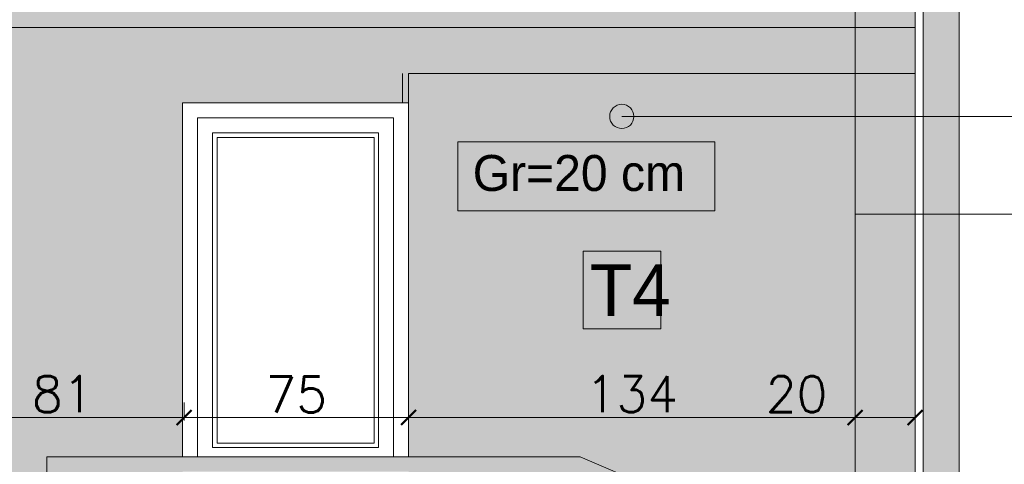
# Model space of a CAD drawing. Header units: millimetres. Extents: x -587 to 358276, y -26688 to 221215.
# Tile 15 of 256: x 2368 to 2697, y 7891 to 8039. Entities that reach past the tile are written whole.
import ezdxf
from ezdxf.lldxf.tags import DXFTag

# ---------------------------------------------------------------- set-up
doc = ezdxf.new("R2010")
doc.units = ezdxf.units.MM
doc.header["$MEASUREMENT"] = 0
for name, color, linetype, lineweight in [('A_l.widokowa', 250, 'Continuous', 18), ('l.przerywana', 104, 'ICAD_ISO03W100', 5), ('l.widokowa', 140, 'Continuous', 15), ('l.wypełnien', 253, 'Continuous', 5), ('linia opisowa', 175, 'Continuous', 9), ('wymiarowanie', 176, 'Continuous', 9)]:
    doc.layers.add(name, color=color, linetype=linetype, lineweight=lineweight)
doc.styles.add('styl2', font='simplex.shx')
tags = doc.linetypes.add('ICAD_ISO03W100', pattern=[30, 12, -18]).pattern_tags.tags
tags[6:7] = [DXFTag(74, 4), DXFTag(75, 0), DXFTag(340, '0'), DXFTag(46, 1.0), DXFTag(50, 0.0), DXFTag(44, 0.0), DXFTag(45, 0.0)]
tags[4:5] = [DXFTag(74, 4), DXFTag(75, 0), DXFTag(340, '0'), DXFTag(46, 1.0), DXFTag(50, 0.0), DXFTag(44, 0.0), DXFTag(45, 0.0)]
doc.dimstyles.new('Skala 1-50', dxfattribs={"dimtxt": 12, "dimasz": 5, "dimexe": 1, "dimexo": 1, "dimgap": 1.5, "dimtad": 1, "dimdec": 1, "dimrnd": 0.5, "dimtxsty": 'styl2', "dimblk": 'ARCHTICK', "dimcen": 5, "dimadec": 0, "dimazin": 0, "dimtfac": 1, "dimtdec": 1, "dimtmove": 1, "dimatfit": 3, "dimldrblk": 'ARCHTICK', "dimfxl": 5, "dimfxlon": 1, "dimlwd": -1, "dimlwe": -1, "dimarcsym": 0})

# ---------------------------------------------------------------- blocks, each defined once
blk = doc.blocks.new('_ArchTick')
at = {"color": 0, "linetype": 'ByBlock', "const_width": 0.15}
blk.add_lwpolyline([(-0.5, -0.5), (0.5, 0.5)], dxfattribs=at)
blk = doc.blocks.new('*D4715')
at = {"layer": 'Defpoints', "color": 0}
for p in [(2423.26, 7930.73), (2342.15, 7928.43), (2423.26, 7906.77)]:
    blk.add_point(p, dxfattribs=at)
at = {"layer": 'wymiarowanie', "color": 0}
for p, q in [((2342.15, 7911.77), (2342.15, 7905.77)), ((2423.26, 7911.77), (2423.26, 7905.77)), ((2342.15, 7906.77), (2423.26, 7906.77))]:
    blk.add_line(p, q, dxfattribs=at)
at = {"layer": 'wymiarowanie', "color": 0, "xscale": 5, "yscale": 5, "zscale": 5, "rotation": 180}
blk.add_blockref('_ArchTick', (2342.15, 7906.77), dxfattribs=at)
at = {"layer": 'wymiarowanie', "color": 0, "xscale": 5, "yscale": 5, "zscale": 5}
blk.add_blockref('_ArchTick', (2423.26, 7906.77), dxfattribs=at)
at = {"layer": 'wymiarowanie', "color": 0, "insert": (2382.71, 7914.57), "char_height": 12, "attachment_point": 5, "style": 'styl2'}
blk.add_mtext('81', dxfattribs=at)
blk = doc.blocks.new('*D4716')
at = {"layer": 'Defpoints', "color": 0}
for p in [(2423.26, 7930.73), (2498.2, 7932.83), (2498.2, 7906.77)]:
    blk.add_point(p, dxfattribs=at)
at = {"layer": 'wymiarowanie', "color": 0}
for p, q in [((2423.26, 7911.77), (2423.26, 7905.77)), ((2498.2, 7911.77), (2498.2, 7905.77)), ((2423.26, 7906.77), (2498.2, 7906.77))]:
    blk.add_line(p, q, dxfattribs=at)
at = {"layer": 'wymiarowanie', "color": 0, "xscale": 5, "yscale": 5, "zscale": 5, "rotation": 180}
blk.add_blockref('_ArchTick', (2423.26, 7906.77), dxfattribs=at)
at = {"layer": 'wymiarowanie', "color": 0, "xscale": 5, "yscale": 5, "zscale": 5}
blk.add_blockref('_ArchTick', (2498.2, 7906.77), dxfattribs=at)
at = {"layer": 'wymiarowanie', "color": 0, "insert": (2460.73, 7914.42), "char_height": 12, "attachment_point": 5, "style": 'styl2'}
blk.add_mtext('75', dxfattribs=at)
blk = doc.blocks.new('*D4717')
at = {"layer": 'Defpoints', "color": 0}
for p in [(2498.2, 7932.83), (2647.3, 7927.88), (2647.3, 7906.77)]:
    blk.add_point(p, dxfattribs=at)
at = {"layer": 'wymiarowanie', "color": 0}
for p, q in [((2498.2, 7911.77), (2498.2, 7905.77)), ((2647.3, 7911.77), (2647.3, 7905.77)), ((2498.2, 7906.77), (2647.3, 7906.77))]:
    blk.add_line(p, q, dxfattribs=at)
at = {"layer": 'wymiarowanie', "color": 0, "xscale": 5, "yscale": 5, "zscale": 5, "rotation": 180}
blk.add_blockref('_ArchTick', (2498.2, 7906.77), dxfattribs=at)
at = {"layer": 'wymiarowanie', "color": 0, "xscale": 5, "yscale": 5, "zscale": 5}
blk.add_blockref('_ArchTick', (2647.3, 7906.77), dxfattribs=at)
at = {"layer": 'wymiarowanie', "color": 0, "insert": (2572.75, 7914.57), "char_height": 12, "attachment_point": 5, "style": 'styl2'}
blk.add_mtext('134', dxfattribs=at)
blk = doc.blocks.new('*D4718')
at = {"layer": 'Defpoints', "color": 0}
for p in [(2667.35, 7932.68), (2647.3, 7927.88), (2667.35, 7906.77)]:
    blk.add_point(p, dxfattribs=at)
at = {"layer": 'wymiarowanie', "color": 0}
for p, q in [((2647.3, 7911.77), (2647.3, 7905.77)), ((2667.35, 7911.77), (2667.35, 7905.77)), ((2647.3, 7906.77), (2617.53, 7906.77)), ((2647.3, 7906.77), (2667.35, 7906.77))]:
    blk.add_line(p, q, dxfattribs=at)
at = {"layer": 'wymiarowanie', "color": 0, "xscale": 5, "yscale": 5, "zscale": 5, "rotation": 180}
blk.add_blockref('_ArchTick', (2647.3, 7906.77), dxfattribs=at)
at = {"layer": 'wymiarowanie', "color": 0, "xscale": 5, "yscale": 5, "zscale": 5}
blk.add_blockref('_ArchTick', (2667.35, 7906.77), dxfattribs=at)
at = {"layer": 'wymiarowanie', "color": 0, "insert": (2627.77, 7914.57), "char_height": 12, "attachment_point": 5, "style": 'styl2'}
blk.add_mtext('20', dxfattribs=at)

msp = doc.modelspace()

# ---------------------------------------------------------------- hatches: boundary and pattern name
at = {"layer": 'l.wypełnien'}
h = msp.add_hatch(color=252, dxfattribs=at)
h.paths.add_polyline_path([(2670.02, 7787.72), (2671.49, 7786.87), (2671.49, 7781.87), (2669.91, 7781.87), (2669.91, 7750.42), (2677.39, 7750.42), (2677.41, 7833.42), (2682.02, 7833.42), (2682.02, 8007.21), (2670.02, 8007.21)])
h.paths.add_polyline_path([(2682.02, 8007.21), (2682.02, 8109.56), (2670.02, 8114.53), (2670.02, 8007.21)])
h.paths.add_polyline_path([(2670.02, 8114.53), (2682.02, 8109.56), (2705.78, 8133.32), (2693.78, 8138.29)])
h.paths.add_polyline_path([(2693.78, 8148.56), (2696.84, 8149.75), (2699.78, 8149.75, 0.184483), (2705.78, 8152.04), (2705.78, 8133.32), (2693.78, 8138.29)])
msp.add_hatch(color=252, dxfattribs=at).paths.add_polyline_path([(2118.2, 8072.44), (2667.33, 8072.44), (2667.33, 8021.55), (2118.2, 8021.55)])
at = {"layer": 'l.wypełnien', "true_color": 0xfffff5}
h = msp.add_hatch(color=7, dxfattribs=at)
h.paths.add_polyline_path([(2132.92, 8024.72), (2217.95, 8024.72), (2217.95, 8019.22), (2216.7, 8019.22), (2216.7, 8011.22), (2218.7, 8011.22), (2220.7, 8011.22), (2220.7, 8019.22), (2219.45, 8019.22), (2219.45, 8024.72), (2307.2, 8024.72), (2307.2, 8024.22), (2308.45, 8024.22), (2308.45, 8017.72), (2307.2, 8017.72), (2307.2, 8011.72), (2266.93, 8011.72), (2266.93, 7886.72), (2342.65, 7886.72), (2342.65, 8011.72), (2311.2, 8011.72), (2311.2, 8017.72), (2309.95, 8017.72), (2309.95, 8024.22), (2311.2, 8024.22), (2311.2, 8024.72), (2319.2, 8024.72), (2319.2, 8026.22), (2309.2, 8026.22), (2220.7, 8026.22), (2218.7, 8026.22), (2216.7, 8026.22), (2203.58, 8026.22), (2203.58, 8036.86), (2647.3, 8036.86), (2647.3, 8021.55), (2498.2, 8021.55), (2498.2, 8011.72), (2496.2, 8011.72), (2422.76, 8011.72), (2422.76, 7886.72), (2422.76, 7881.72), (2496.2, 7881.72), (2496.2, 7855.94), (2402.36, 7855.94), (2402.36, 7863.72), (2407.36, 7863.72), (2407.36, 7878.72), (2397.36, 7878.72), (2397.35, 7795.72), (2387.39, 7795.72), (2387.39, 7788.72), (2132.92, 7788.72)])
h.paths.add_polyline_path([(2402.35, 7795.72), (2402.36, 7840.94), (2496.2, 7840.94), (2496.2, 7795.72)])
h.paths.add_polyline_path([(2407.36, 7845.94), (2407.36, 7850.94), (2496.2, 7850.94), (2496.2, 7845.94)])
at = {"layer": 'l.wypełnien', "true_color": 0xfccd20}
h = msp.add_hatch(color=40, dxfattribs=at)
h.paths.add_polyline_path([(2498.2, 8021.55), (2647.3, 8021.55), (2647.3, 7855.94), (2517.35, 7855.94), (2517.35, 7878.72), (2512.35, 7878.72), (2507.35, 7878.72), (2507.35, 7863.72), (2512.35, 7863.72), (2512.35, 7855.94), (2498.2, 7855.94)])
h.paths.add_polyline_path([(2562.41, 7795.72), (2562.41, 7792.03), (2647.3, 7792.03), (2647.3, 7840.94), (2517.35, 7840.94), (2517.35, 7795.72)])
h.paths.add_polyline_path([(2647.3, 7855.94), (2652.39, 7855.94), (2657.39, 7855.94), (2657.39, 7792.03), (2667.31, 7792.03), (2667.39, 7792.03), (2667.33, 8021.55), (2647.3, 8021.55)])
h.paths.add_polyline_path([(2517.35, 7845.94), (2647.3, 7845.94), (2647.3, 7850.94), (2517.35, 7850.94)])
h.paths.add_polyline_path([(2512.35, 7795.72), (2512.35, 7840.94), (2498.2, 7840.94), (2498.2, 7795.72)])
h.paths.add_polyline_path([(2498.2, 7845.94), (2512.35, 7845.94), (2512.35, 7850.94), (2498.2, 7850.94)])
at = {"layer": 'wymiarowanie', "ltscale": 0.3}
msp.add_hatch(color=256, dxfattribs=at).paths.add_polyline_path([(2565.36, 8007.21, -1), (2573.44, 8007.21, -1)])
at = {"layer": 'wymiarowanie', "true_color": 0xc9c9c9}
h = msp.add_hatch(color=9, dxfattribs=at)
h.paths.add_polyline_path([(2377.39, 7893.66), (2377.39, 7888.66), (2422.76, 7888.66), (2498.2, 7888.66), (2554.52, 7888.66), (2647.3, 7848.9), (2647.3, 7854.34), (2555.54, 7893.66)])
h.paths.add_polyline_path([(2547.42, 7873.36), (2551.38, 7873.36), (2647.3, 7832.25), (2647.3, 7835.84), (2552.06, 7876.66), (2547.42, 7876.66)])
h.paths.add_polyline_path([(2693.02, 7829.31), (2694.99, 7833.9), (2647.3, 7854.34), (2647.3, 7848.9)])
h.paths.add_polyline_path([(2542.42, 7873.36), (2542.42, 7876.66), (2382.39, 7876.66), (2382.39, 7873.36)])
h.paths.add_polyline_path([(2382.39, 7788.72), (2382.39, 7883.66), (2377.39, 7883.66), (2377.39, 7788.72)])
h.paths.add_polyline_path([(2547.42, 7788.72), (2547.42, 7883.66), (2542.42, 7883.66), (2542.42, 7788.72)])
h.paths.add_polyline_path([(2377.39, 7783.66), (2382.39, 7783.66), (2382.39, 7788.72), (2377.39, 7788.72), (2377.39, 7783.66)])

# ---------------------------------------------------------------- linework, layer by layer
at = {"layer": 'A_l.widokowa', "color": 7}
msp.add_line((2694.99, 7833.9), (2555.54, 7893.66), dxfattribs=at)
msp.add_lwpolyline([(2422.76, 7893.66), (2422.76, 8011.72), (2498.2, 8011.72), (2498.2, 7893.66)], dxfattribs=at)
at = {"layer": 'l.przerywana', "color": 7, "ltscale": 0.3}
msp.add_line((2647.3, 8165.11), (2647.3, 7735.72), dxfattribs=at)
at = {"layer": 'l.widokowa', "color": 7}
for p, q in [((2667.3, 8121.73), (2667.38, 7845.73)), ((2670.02, 8114.53), (2670.02, 7844.6)), ((2682.02, 8109.56), (2682.02, 7839.46)), ((2667.32, 8036.86), (2132.92, 8036.86)), ((2667.33, 8021.55), (2498.2, 8021.55)), ((2377.39, 7893.66), (2555.54, 7893.66)), ((2377.39, 7893.66), (2377.39, 7888.66))]:
    msp.add_line(p, q, dxfattribs=at)
at = {"layer": 'l.wypełnien', "color": 7}
for p, q in [((2496.2, 8021.55), (2496.2, 8011.72)), ((2498.2, 8021.55), (2498.2, 7893.66))]:
    msp.add_line(p, q, dxfattribs=at)
msp.add_lwpolyline([(2427.76, 7893.66), (2427.76, 8006.72), (2493.2, 8006.72), (2493.2, 7893.66)], dxfattribs=at)
for points in [[(2432.76, 8001.72), (2488.2, 8001.72), (2488.2, 7896.72), (2432.76, 7896.72)], [(2434.26, 8000.22), (2486.7, 8000.22), (2486.7, 7898.22), (2434.26, 7898.22)]]:
    msp.add_lwpolyline(points, close=True, dxfattribs=at)
at = {"layer": 'linia opisowa'}
msp.add_lwpolyline([(2647.3, 7974.56), (2828.11, 7974.56)], dxfattribs=at)
at = {"layer": 'wymiarowanie'}
msp.add_line((2569.4, 8007.21), (3363.68, 8007.21), dxfattribs=at)
msp.add_lwpolyline([(2514.6, 7998.78), (2600.45, 7998.78), (2600.45, 7975.77), (2514.6, 7975.77)], close=True, dxfattribs=at)
msp.add_lwpolyline([(2556.51, 7962.28), (2582.43, 7962.28), (2582.43, 7936.36), (2556.51, 7936.36), (2556.51, 7962.28)], dxfattribs=at)
at = {"layer": 'wymiarowanie', "ltscale": 0.3}
msp.add_circle((2569.4, 8007.21), 4.04, dxfattribs=at)

# ---------------------------------------------------------------- texts
at = {"layer": 'wymiarowanie', "attachment_point": 1}
for s, insert, char_height, width in [('\\pxql;{\\fCentury Gothic|b0|i0|c238|p34;Gr=20 cm\\P\\pqr;\\H1.000001x; }', (2519.62, 7994.34), 12, 621.5287), ('{\\fCentury Gothic|b0|i0|c238|p34;T4}', (2558.75, 7957.91), 17.28, 25.92)]:
    msp.add_mtext(s, dxfattribs=dict(at, insert=insert, char_height=char_height, width=width))

# ---------------------------------------------------------------- dimensions: what is measured, and where the dimension line sits
at = {"layer": 'wymiarowanie'}
for base, p1, p2, picture, middle in [((2423.26, 7906.77), (2342.15, 7928.43), (2423.26, 7930.73), '*D4715', (2382.71, 7914.57)), ((2498.2, 7906.77), (2423.26, 7930.73), (2498.2, 7932.83), '*D4716', (2460.73, 7914.42))]:
    dim = msp.add_linear_dim(base=base, p1=p1, p2=p2, dimstyle='Skala 1-50', dxfattribs=at)
    dim.commit()
    dim.dimension.update_dxf_attribs({"geometry": picture, "text_midpoint": middle})
dim = msp.add_linear_dim(base=(2647.3, 7906.77), p1=(2498.2, 7932.83), p2=(2647.3, 7927.88), text='134', dimstyle='Skala 1-50', dxfattribs=at)
dim.commit()
dim.dimension.update_dxf_attribs({"geometry": '*D4717', "text_midpoint": (2572.75, 7914.57)})
dim = msp.add_linear_dim(base=(2667.3533, 7906.773), p1=(2647.2989, 7927.8831), p2=(2667.3533, 7932.6847), dimstyle='Skala 1-50', dxfattribs=at)
dim.commit()
dim.dimension.update_dxf_attribs({"geometry": '*D4718', "text_midpoint": (2627.7723, 7906.773), "dimtype": 160})

doc.saveas('drawing.dxf')
